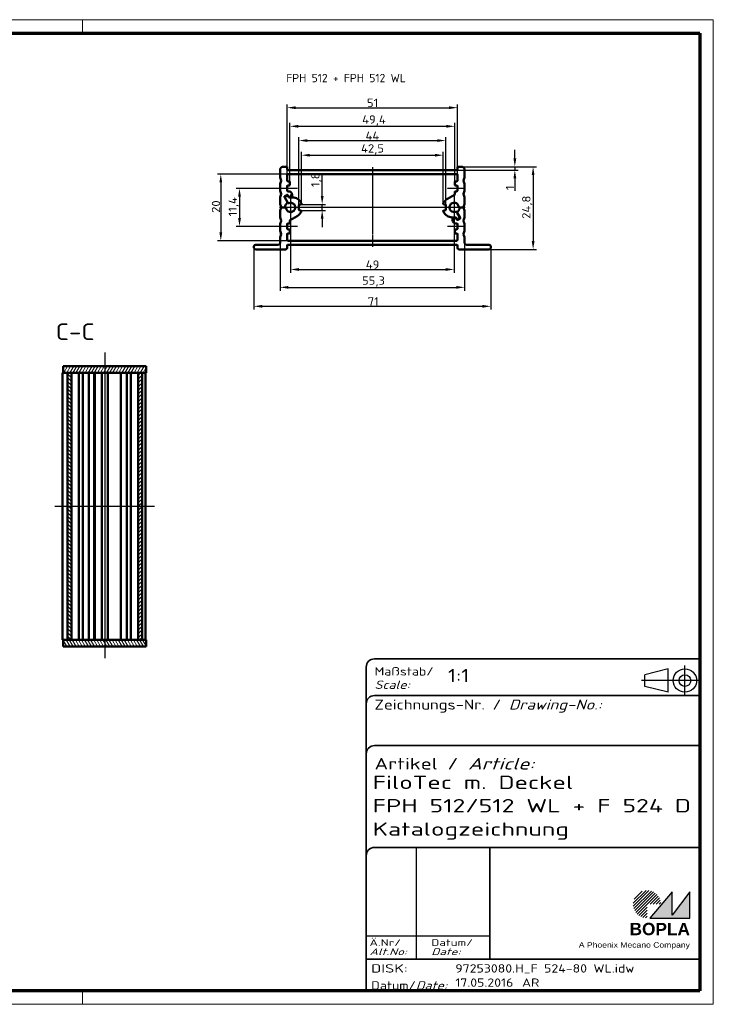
# Model space of a CAD drawing. Header units: millimetres. Extents: x 1 to 419, y 1 to 296.
# Tile 3 of 3: x 211 to 419, y 1 to 296. Entities that reach past the tile are written whole.
import ezdxf
from ezdxf.enums import TextEntityAlignment as Align

# ---------------------------------------------------------------- set-up
doc = ezdxf.new("R2010")
doc.units = ezdxf.units.MM
for name, pattern in [('ACAD_ISO04W100', [30, 24, -3, 0, -3]), ('CHAIN', [0.3543, 0.2362, -0.0295, 0.0591, -0.0295]), ('DASH_DOT', [0.37, 0.24, -0.06, 0.01, -0.06]), ('DASHED', [0.2067, 0.1654, -0.0413])]:
    doc.linetypes.add(name, pattern=pattern)
doc.layers.get('0').update_dxf_attribs({"lineweight": 25})
for name, color, linetype, lineweight in [('Bemaßung (ISO)', 1, 'Continuous', 25), ('Mittellinie (ISO)', 1, 'DASH_DOT', 25), ('Mittelpunktmarkierung (ISO)', 1, 'DASH_DOT', 25), ('Rahmen (ISO)', 7, 'Continuous', 70), ('Schraffur (ISO)', 1, 'Continuous', 18), ('Sichtbar (ISO)', 7, 'Continuous', 50), ('Sichtbar schmal (ISO)', 1, 'Continuous', 25), ('Symbol (ISO)', 1, 'Continuous', 25), ('Titel (ISO)', 5, 'Continuous', 50), ('Verdeckt (ISO)', 5, 'DASHED', 35)]:
    doc.layers.add(name, color=color, linetype=linetype, lineweight=lineweight)
doc.styles.add('2_5', font='isocpeur.ttf', dxfattribs={"width": 1.1})
doc.styles.add('5', font='isocpeur.ttf', dxfattribs={"width": 1.1})
doc.styles.add('Notiztext (DIN)', font='isocpeur.ttf', dxfattribs={"width": 1.1})
doc.styles.get("Standard").update_dxf_attribs({"font": 'isocpeur.ttf', "width": 1.1})
doc.styles.add('Textstil142', font='isocpeur.ttf', dxfattribs={"width": 1.4})
doc.styles.add('Textstil143', font='isocpeur.ttf', dxfattribs={"width": 1.4})
doc.styles.add('Textstil144', font='isocpeur.ttf', dxfattribs={"width": 1.4})
doc.styles.add('Textstil242', font='isocpeur.ttf', dxfattribs={"width": 1.2})
doc.styles.add('Textstil243', font='isocpeur.ttf', dxfattribs={"width": 1.4})
doc.styles.add('Textstil248', font='isocpeui.ttf', dxfattribs={"width": 1.2})
doc.styles.add('Textstil249', font='isocpeui.ttf', dxfattribs={"width": 1.4})
doc.styles.add('Textstil68', font='isocpeur.ttf', dxfattribs={"width": 1.2})
doc.dimstyles.new('Standard (DIN)', dxfattribs={"dimtxt": 2.5, "dimasz": 2.5, "dimexe": 1, "dimexo": 0, "dimgap": 0.2, "dimtad": 1, "dimdec": 6, "dimrnd": 1e-08, "dimtxsty": '2_5', "dimcen": 0.09, "dimdle": 7, "dimclrd": 256, "dimclre": 256, "dimclrt": 5, "dimadec": 6, "dimazin": 2, "dimtfac": 0.72, "dimtmove": 0, "dimatfit": 3, "dimfxl": 1, "dimtolj": 1, "dimlwd": -1, "dimlwe": -1, "dimarcsym": 0})

# ---------------------------------------------------------------- blocks, each defined once
blk = doc.blocks.new('Ränder Bopla-A3-Rahmen')
at = {"color": 1, "linetype": 'Continuous', "lineweight": 18}
for p, q in [((1, 296), (419, 296)), ((1, 1), (1, 296)), ((125, 296), (125, 292)), ((230, 296), (230, 292)), ((419, 296), (419, 1)), ((125, 5), (125, 1)), ((230, 5), (230, 1)), ((419, 1), (1, 1))]:
    blk.add_line(p, q, dxfattribs=at)
at = {"color": 3, "linetype": 'Continuous', "lineweight": 70}
for p, q in [((20, 292), (415, 292)), ((20, 5), (20, 292)), ((415, 292), (415, 5)), ((415, 5), (20, 5))]:
    blk.add_line(p, q, dxfattribs=at)
at = {"layer": 'Rahmen (ISO)', "color": 1, "insert": (19, 55), "char_height": 2.03, "width": 168.977, "attachment_point": 7, "rotation": 90, "style": 'Notiztext (DIN)'}
blk.add_mtext('\\fISOCPEUR|b0|i0;\\W1.20;\\H2.0300;"Schutzvermerk nach DIN ISO 16016 beachten" \\fISOCPEUR|b0|i1;\\W1.20;\\H2.0300;"Please pay attention to copyright note DIN ISO 16016"', dxfattribs=at)
blk = doc.blocks.new('*D12')
at = {"layer": 'Bemaßung (ISO)'}
for p, q in [((301.81, 243.16), (301.81, 249.77)), ((295.39, 240.66), (302.81, 240.66)), ((301.81, 238.86), (301.81, 240.66)), ((295.39, 238.86), (302.81, 238.86)), ((301.81, 236.36), (301.81, 233.86))]:
    blk.add_line(p, q, dxfattribs=at)
for points in [[(301.39, 243.16), (302.23, 243.16), (301.81, 240.66)], [(301.39, 236.36), (302.23, 236.36), (301.81, 238.86)]]:
    blk.add_solid(points, dxfattribs=at)
at = {"layer": 'Defpoints', "color": 0}
for p in [(295.39, 240.66), (295.39, 238.86), (301.81, 238.86)]:
    blk.add_point(p, dxfattribs=at)
at = {"layer": 'Bemaßung (ISO)', "color": 5, "insert": (301.61, 245.86), "char_height": 2.5, "attachment_point": 7, "rotation": 90, "style": '2_5'}
blk.add_mtext('\\A1;1,8', dxfattribs=at)
blk = doc.blocks.new('*D13')
at = {"layer": 'Bemaßung (ISO)'}
for p, q in [((289.04, 245.46), (276.04, 245.46)), ((277.04, 242.96), (277.04, 236.56)), ((289.04, 234.06), (276.04, 234.06))]:
    blk.add_line(p, q, dxfattribs=at)
for points in [[(276.62, 242.96), (277.46, 242.96), (277.04, 245.46)], [(276.62, 236.56), (277.46, 236.56), (277.04, 234.06)]]:
    blk.add_solid(points, dxfattribs=at)
at = {"layer": 'Defpoints', "color": 0}
for p in [(289.04, 245.46), (277.04, 234.06), (289.04, 234.06)]:
    blk.add_point(p, dxfattribs=at)
at = {"layer": 'Bemaßung (ISO)', "color": 5, "insert": (276.84, 237.08), "char_height": 2.5, "attachment_point": 7, "rotation": 90, "style": '2_5'}
blk.add_mtext('\\A1;11,4', dxfattribs=at)
blk = doc.blocks.new('*D14')
at = {"layer": 'Bemaßung (ISO)'}
for p, q in [((291.54, 249.76), (270.44, 249.76)), ((271.44, 247.26), (271.44, 232.26)), ((291.54, 229.76), (270.44, 229.76))]:
    blk.add_line(p, q, dxfattribs=at)
for points in [[(271.02, 247.26), (271.85, 247.26), (271.44, 249.76)], [(271.02, 232.26), (271.85, 232.26), (271.44, 229.76)]]:
    blk.add_solid(points, dxfattribs=at)
at = {"layer": 'Defpoints', "color": 0}
for p in [(291.54, 249.76), (271.44, 229.76), (291.54, 229.76)]:
    blk.add_point(p, dxfattribs=at)
at = {"layer": 'Bemaßung (ISO)', "color": 5, "insert": (271.24, 238.11), "char_height": 2.5, "attachment_point": 7, "rotation": 90, "style": '2_5'}
blk.add_mtext('\\A1;20', dxfattribs=at)
blk = doc.blocks.new('*D15')
at = {"layer": 'Bemaßung (ISO)'}
for p, q in [((359.54, 254.46), (359.54, 256.96)), ((342.14, 250.96), (360.54, 250.96)), ((343.49, 251.96), (360.54, 251.96)), ((359.54, 251.96), (359.54, 250.96)), ((359.54, 248.46), (359.54, 244.74))]:
    blk.add_line(p, q, dxfattribs=at)
for points in [[(359.12, 254.46), (359.96, 254.46), (359.54, 251.96)], [(359.12, 248.46), (359.96, 248.46), (359.54, 250.96)]]:
    blk.add_solid(points, dxfattribs=at)
at = {"layer": 'Defpoints', "color": 0}
for p in [(342.14, 250.96), (343.49, 251.96), (359.54, 250.96)]:
    blk.add_point(p, dxfattribs=at)
at = {"layer": 'Bemaßung (ISO)', "color": 5, "insert": (359.34, 244.94), "char_height": 2.5, "attachment_point": 7, "rotation": 90, "style": '2_5'}
blk.add_mtext('\\A1;1', dxfattribs=at)
blk = doc.blocks.new('*D16')
at = {"layer": 'Bemaßung (ISO)'}
for p, q in [((343.49, 251.96), (366.01, 251.96)), ((365.01, 249.46), (365.01, 229.66)), ((351.84, 227.16), (366.01, 227.16))]:
    blk.add_line(p, q, dxfattribs=at)
for points in [[(364.6, 249.46), (365.43, 249.46), (365.01, 251.96)], [(364.6, 229.66), (365.43, 229.66), (365.01, 227.16)]]:
    blk.add_solid(points, dxfattribs=at)
at = {"layer": 'Defpoints', "color": 0}
for p in [(343.49, 251.96), (351.84, 227.16), (365.01, 227.16)]:
    blk.add_point(p, dxfattribs=at)
at = {"layer": 'Bemaßung (ISO)', "color": 5, "insert": (364.81, 236.33), "char_height": 2.5, "attachment_point": 7, "rotation": 90, "style": '2_5'}
blk.add_mtext('\\A1;24,8', dxfattribs=at)
blk = doc.blocks.new('*D17')
at = {"layer": 'Bemaßung (ISO)'}
for p, q in [((292.34, 235.86), (292.34, 220.17)), ((341.34, 235.86), (341.34, 220.17)), ((294.84, 221.17), (338.84, 221.17))]:
    blk.add_line(p, q, dxfattribs=at)
for points in [[(294.84, 221.58), (294.84, 220.75), (292.34, 221.17)], [(338.84, 221.58), (338.84, 220.75), (341.34, 221.17)]]:
    blk.add_solid(points, dxfattribs=at)
at = {"layer": 'Defpoints', "color": 0}
for p in [(292.34, 235.86), (341.34, 235.86), (341.34, 221.17)]:
    blk.add_point(p, dxfattribs=at)
at = {"layer": 'Bemaßung (ISO)', "color": 5, "insert": (314.87, 221.37), "char_height": 2.5, "attachment_point": 7, "style": '2_5'}
blk.add_mtext('\\A1;49', dxfattribs=at)
blk = doc.blocks.new('*D18')
at = {"layer": 'Bemaßung (ISO)'}
for p, q in [((289.19, 233.89), (289.19, 214.81)), ((344.49, 229.06), (344.49, 214.81)), ((291.69, 215.81), (341.99, 215.81))]:
    blk.add_line(p, q, dxfattribs=at)
for points in [[(291.69, 216.23), (291.69, 215.4), (289.19, 215.81)], [(341.99, 216.23), (341.99, 215.4), (344.49, 215.81)]]:
    blk.add_solid(points, dxfattribs=at)
at = {"layer": 'Defpoints', "color": 0}
for p in [(289.19, 233.89), (344.49, 229.06), (344.49, 215.81)]:
    blk.add_point(p, dxfattribs=at)
at = {"layer": 'Bemaßung (ISO)', "color": 5, "insert": (313.74, 216.01), "char_height": 2.5, "attachment_point": 7, "style": '2_5'}
blk.add_mtext('\\A1;55,3', dxfattribs=at)
blk = doc.blocks.new('*D19')
at = {"layer": 'Bemaßung (ISO)'}
for p, q in [((294.84, 240.46), (294.84, 260.79)), ((297.34, 259.79), (336.34, 259.79)), ((338.84, 240.46), (338.84, 260.79))]:
    blk.add_line(p, q, dxfattribs=at)
for points in [[(297.34, 260.2), (297.34, 259.37), (294.84, 259.79)], [(336.34, 260.2), (336.34, 259.37), (338.84, 259.79)]]:
    blk.add_solid(points, dxfattribs=at)
at = {"layer": 'Defpoints', "color": 0}
for p in [(338.84, 259.79), (294.84, 240.46), (338.84, 240.46)]:
    blk.add_point(p, dxfattribs=at)
at = {"layer": 'Bemaßung (ISO)', "color": 5, "insert": (314.78, 259.99), "char_height": 2.5, "attachment_point": 7, "style": '2_5'}
blk.add_mtext('\\A1;44', dxfattribs=at)
blk = doc.blocks.new('*D20')
at = {"layer": 'Bemaßung (ISO)'}
for p, q in [((295.59, 240.92), (295.59, 256.4)), ((298.09, 255.4), (335.59, 255.4)), ((338.09, 240.92), (338.09, 256.4))]:
    blk.add_line(p, q, dxfattribs=at)
for points in [[(298.09, 255.81), (298.09, 254.98), (295.59, 255.4)], [(335.59, 255.81), (335.59, 254.98), (338.09, 255.4)]]:
    blk.add_solid(points, dxfattribs=at)
at = {"layer": 'Defpoints', "color": 0}
for p in [(338.09, 255.4), (295.59, 240.92), (338.09, 240.92)]:
    blk.add_point(p, dxfattribs=at)
at = {"layer": 'Bemaßung (ISO)', "color": 5, "insert": (313.45, 255.6), "char_height": 2.5, "attachment_point": 7, "style": '2_5'}
blk.add_mtext('\\A1;42,5', dxfattribs=at)
blk = doc.blocks.new('*D21')
at = {"layer": 'Bemaßung (ISO)'}
for p, q in [((292.14, 247.36), (292.14, 265.06)), ((294.64, 264.06), (339.04, 264.06)), ((341.54, 247.36), (341.54, 265.06))]:
    blk.add_line(p, q, dxfattribs=at)
for points in [[(294.64, 264.47), (294.64, 263.64), (292.14, 264.06)], [(339.04, 264.47), (339.04, 263.64), (341.54, 264.06)]]:
    blk.add_solid(points, dxfattribs=at)
at = {"layer": 'Defpoints', "color": 0}
for p in [(341.54, 264.06), (292.14, 247.36), (341.54, 247.36)]:
    blk.add_point(p, dxfattribs=at)
at = {"layer": 'Bemaßung (ISO)', "color": 5, "insert": (313.77, 264.26), "char_height": 2.5, "attachment_point": 7, "style": '2_5'}
blk.add_mtext('\\A1;49,4', dxfattribs=at)
blk = doc.blocks.new('*D22')
at = {"layer": 'Bemaßung (ISO)'}
for p, q in [((291.34, 249.56), (291.34, 270.63)), ((293.84, 269.63), (339.84, 269.63)), ((342.34, 249.56), (342.34, 270.63))]:
    blk.add_line(p, q, dxfattribs=at)
for points in [[(293.84, 270.05), (293.84, 269.22), (291.34, 269.63)], [(339.84, 270.05), (339.84, 269.22), (342.34, 269.63)]]:
    blk.add_solid(points, dxfattribs=at)
at = {"layer": 'Defpoints', "color": 0}
for p in [(342.34, 269.63), (291.34, 249.56), (342.34, 249.56)]:
    blk.add_point(p, dxfattribs=at)
at = {"layer": 'Bemaßung (ISO)', "color": 5, "insert": (315.23, 269.83), "char_height": 2.5, "attachment_point": 7, "style": '2_5'}
blk.add_mtext('\\A1;51', dxfattribs=at)
blk = doc.blocks.new('Schriftfelder Katalogzeichnung')
at = {"layer": 'Schraffur (ISO)'}
h = blk.add_hatch(dxfattribs=at)
h.set_pattern_fill('ANSI31', color=1, scale=5.08, style=0)
h.set_pattern_definition([(45, (0, 0), (-0.4490128, 0.4490128), [])])
edge = h.paths.add_edge_path()
edge.add_line((395.78, 37.31), (391.63, 37.31))
edge.add_line((391.63, 37.31), (391.63, 33.16))
edge.add_arc((391.63, 37.31), 4.15, 0, 270, ccw=False)
blk.add_hatch(color=7, dxfattribs=at).paths.add_polyline_path([(392.48, 33.16), (404.48, 33.16), (404.48, 40.96), (399.18, 34.06), (399.18, 40.96)])
at = {"color": 5, "linetype": 'Continuous'}
for p, q in [((397.98, 107.81), (390.98, 106.06)), ((397.98, 100.81), (397.98, 107.81)), ((390.98, 102.56), (390.98, 106.06)), ((397.98, 100.81), (390.98, 102.56))]:
    blk.add_line(p, q, dxfattribs=at)
at = {"color": 1, "linetype": 'ACAD_ISO04W100'}
for p, q in [((402.98, 99.81), (402.98, 108.81)), ((407.48, 104.31), (389.98, 104.31))]:
    blk.add_line(p, q, dxfattribs=at)
at = {"color": 1, "linetype": 'Continuous', "lineweight": 25}
for p, q in [((322.48, 54.31), (322.48, 20.81)), ((307.48, 27.81), (344.48, 27.81))]:
    blk.add_line(p, q, dxfattribs=at)
at = {"color": 7, "linetype": 'Continuous'}
for p, q in [((399.18, 40.96), (392.48, 33.16)), ((404.48, 40.96), (399.18, 34.06)), ((399.18, 34.06), (399.18, 40.96)), ((404.48, 33.16), (404.48, 40.96)), ((392.48, 33.16), (404.48, 33.16))]:
    blk.add_line(p, q, dxfattribs=at)
at = {"color": 5, "linetype": 'Continuous'}
for radius in [3.5, 1.75]:
    blk.add_circle((402.98, 104.31), radius, dxfattribs=at)
at = {"layer": 'Titel (ISO)', "lineweight": 18}
for p, q in [((410.48, 7.31), (411.48, 7.31)), ((411.48, 7.31), (411.48, 8.31))]:
    blk.add_line(p, q, dxfattribs=at)
at = {"layer": 'Verdeckt (ISO)', "color": 5, "linetype": 'Continuous', "lineweight": 35}
for p, q in [((407.48, 110.81), (309.98, 110.81)), ((307.48, 108.31), (307.48, 11.31)), ((407.48, 99.81), (309.98, 99.81)), ((407.48, 84.81), (309.98, 84.81)), ((407.48, 54.31), (309.98, 54.31)), ((407.48, 20.81), (307.48, 20.81))]:
    blk.add_line(p, q, dxfattribs=at)
at = {"layer": 'Verdeckt (ISO)', "color": 5, "linetype": 'Continuous'}
blk.add_line((344.48, 54.31), (344.48, 20.81), dxfattribs=at)
at = {"layer": 'Verdeckt (ISO)', "color": 5, "linetype": 'Continuous', "lineweight": 35}
for centre in [(309.98, 108.31), (309.98, 97.31), (309.98, 82.31), (309.98, 51.81)]:
    blk.add_arc(centre, 2.5, 90, 180, dxfattribs=at)
at = {"color": 5, "style": 'Textstil142', "width": 1.4}
blk.add_text('DISK:', height=2.5, dxfattribs=at).set_placement((308.98, 16.81))
at = {"color": 7, "insert": (309.98, 77.64), "char_height": 3.5, "attachment_point": 7}
blk.add_mtext('\\fISOCPEUR|b0|i0;\\W1.30;\\H3.5000;Artikel / \\fISOCPEUR|b0|i1;\\W1.30;\\H3.5000;Article:', dxfattribs=at)
at = {"color": 5, "insert": (308.98, 11.72), "char_height": 2.5, "attachment_point": 7}
blk.add_mtext('\\fISOCPEUR|b0|i0;\\W1.20;\\H2.5000;Datum/\\fISOCPEUR|b0|i1;\\W1.20;\\H2.5000;Date:', dxfattribs=at)
at = {"color": 5, "style": 'Textstil68', "width": 1.2}
for tag, p in [('DATEINAME_001', (334.18, 16.81)), ('ERSTELLUNGSDATUM_001', (334.18, 12.56)), ('50-Namenskürzel_001', (354.18, 12.56))]:
    blk.add_attdef(tag, p, '', height=2.5, dxfattribs=at)
at = {"layer": 'Sichtbar schmal (ISO)', "color": 1}
for s, height, style, width, p in [('Maßstab/', 2.5, 'Textstil68', 1.2, (309.98, 105.81)), ('Scale:', 2.5, 'Textstil248', 1.2, (309.98, 101.81)), ('Ä.Nr/', 2, 'Textstil144', 1.4, (308.48, 24.81)), ('Datum/', 2, 'Textstil144', 1.4, (326.98, 24.81)), ('Alt.No:', 2, 'Textstil249', 1.4, (308.48, 22.06)), ('Date:', 2, 'Textstil249', 1.4, (326.98, 22.06))]:
    blk.add_text(s, height=height, dxfattribs=dict(at, style=style, width=width)).set_placement(p)
at = {"layer": 'Sichtbar schmal (ISO)', "color": 1, "insert": (309.98, 94.71), "char_height": 3, "attachment_point": 7}
blk.add_mtext('\\fISOCPEUR|b0|i0;\\W1.20;\\H3.0000;Zeichnungs-Nr. / \\fISOCPEUR|b0|i1;\\W1.20;\\H3.0000;Drawing-No.:', dxfattribs=at)
at = {"layer": 'Sichtbar schmal (ISO)', "color": 1, "style": 'Textstil144', "width": 1.4}
for tag, p in [('19-Ä-Nr._-10-', (309.48, 53.56)), ('19-Datum_-10-', (324.48, 53.56)), ('18-Ä-Nr._-9-', (309.48, 51.06)), ('18-Datum_-9-', (324.48, 51.06)), ('17-Ä-Nr._-8-', (309.48, 48.56)), ('17-Datum_-8-', (324.48, 48.56)), ('16-Ä-Nr._-7-', (309.48, 46.06)), ('16-Datum_-7-', (324.48, 46.06)), ('15-Ä-Nr._-6-', (309.48, 43.56)), ('14-Ä-Nr._-5-', (309.48, 41.06)), ('15-Datum_-6-', (324.48, 43.56)), ('13-Ä-Nr._-4-', (309.48, 38.56)), ('14-Datum_-5-', (324.48, 41.06)), ('13-Datum_-4-', (324.48, 38.56)), ('12-Ä-Nr._-3-', (309.48, 36.06)), ('12-Datum_-3-', (324.48, 36.06)), ('11-Ä-Nr._-2-', (309.48, 33.56)), ('11-Datum_-2-', (324.48, 33.56)), ('10-Ä-Nr._-1-', (309.48, 31.06)), ('10-Datum_-1-', (324.48, 31.06))]:
    blk.add_attdef(tag, text='', height=2, dxfattribs=at).set_placement(p, align=Align.TOP_LEFT)
at = {"layer": 'Titel (ISO)', "color": 7, "insert": (404.48, 27.96), "char_height": 3.7, "width": 19.8847, "attachment_point": 9, "style": 'Notiztext (DIN)'}
blk.add_mtext('\\fArial|b1|i0;\\H3.7000;BOPLA', dxfattribs=at)
at = {"layer": 'Titel (ISO)', "color": 5, "insert": (404.48, 23.81), "char_height": 1.6, "width": 34.8824, "attachment_point": 9, "style": 'Notiztext (DIN)'}
blk.add_mtext('\\fArial|b0|i0;\\W1.15;\\H1.6000;A Phoenix Mecano Company', dxfattribs=at)
at = {"layer": 'Titel (ISO)', "color": 7}
for tag, p, height, style, width in [('02-Maßstab_001', (332, 103.81), 4, 'Textstil242', 1.2), ('07-Artikel-Modell_001', (309.43, 71.81), 3.98, 'Textstil243', 1.4), ('08-Artikel-Benennung_001', (309.42, 64.81), 4, 'Textstil143', 1.4), ('09-Artikel-Benennung_(2.Zeile)_001', (309.43, 57.81), 3.98, 'Textstil243', 1.4)]:
    blk.add_attdef(tag, p, '', height=height, dxfattribs=dict(at, style=style, width=width))
at = {"layer": 'Titel (ISO)', "color": 7, "style": 'Textstil143', "width": 1.4}
blk.add_attdef('03-Zchn.Nr.', text='', height=4, dxfattribs=at).set_placement((332.48, 92.31), align=Align.TOP_LEFT)
blk = doc.blocks.new('*D24')
at = {"layer": 'Bemaßung (ISO)'}
for p, q in [((281.34, 227.66), (281.34, 209.13)), ((352.34, 227.66), (352.34, 209.13)), ((283.84, 210.13), (349.84, 210.13))]:
    blk.add_line(p, q, dxfattribs=at)
for points in [[(283.84, 210.54), (283.84, 209.71), (281.34, 210.13)], [(349.84, 210.54), (349.84, 209.71), (352.34, 210.13)]]:
    blk.add_solid(points, dxfattribs=at)
at = {"layer": 'Defpoints', "color": 0}
for p in [(281.34, 227.66), (352.34, 227.66), (352.34, 210.13)]:
    blk.add_point(p, dxfattribs=at)
at = {"layer": 'Bemaßung (ISO)', "color": 5, "insert": (315.46, 210.33), "char_height": 2.5, "attachment_point": 7, "style": '2_5'}
blk.add_mtext('\\A1;71', dxfattribs=at)

msp = doc.modelspace()

# ---------------------------------------------------------------- hatches: boundary and pattern name
at = {"layer": 'Schraffur (ISO)'}
h = msp.add_hatch(dxfattribs=at)
h.set_pattern_fill('ANSI31', color=256, scale=6.35, angle=14.999977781, style=0)
h.set_pattern_definition([(59.99998, (0, 0), (-0.6874075, 0.3968753), [])])
h.paths.add_polyline_path([(224.2056277, 190.1747177), (225.4556277, 190.1747177), (226.6556277, 190.1747177), (246.6556277, 190.1747177), (247.8556277, 190.1747177), (249.1056277, 190.1747177), (249.1056277, 192.1747177), (224.2056277, 192.1747177)])
h = msp.add_hatch(dxfattribs=at)
h.set_pattern_fill('ANSI31', color=256, scale=6.35, angle=90.000210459, style=0)
h.set_pattern_definition([(135.0002, (0, 0), (-0.561264, -0.561268), [])])
h.paths.add_polyline_path([(226.6556277, 190.1747177), (225.4556277, 190.1747177), (225.4556277, 110.1747177), (226.6556277, 110.1747177)])
h = msp.add_hatch(dxfattribs=at)
h.set_pattern_fill('ANSI31', color=256, scale=6.35, style=0)
h.set_pattern_definition([(45, (0, 0), (-0.561266, 0.561266), [])])
h.paths.add_polyline_path([(247.8556277, 190.1747177), (246.6556277, 190.1747177), (246.6556277, 110.1747177), (247.8556277, 110.1747177)])
h = msp.add_hatch(dxfattribs=at)
h.set_pattern_fill('ANSI31', color=256, scale=6.35, angle=75.000175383, style=0)
h.set_pattern_definition([(120.00018, (0, 0), (-0.6874064, -0.396877), [])])
h.paths.add_polyline_path([(249.1056277, 110.1747177), (247.8556277, 110.1747177), (246.6556277, 110.1747177), (226.6556277, 110.1747177), (225.4556277, 110.1747177), (224.2056277, 110.1747177), (224.2056277, 108.1747177), (249.1056277, 108.1747177)])

# ---------------------------------------------------------------- linework, layer by layer
at = {"layer": 'Mittellinie (ISO)', "linetype": 'CHAIN'}
for p, q in [((316.8384529, 251.7672089), (316.8384529, 227.9121254)), ((294.3884529, 245.4608265), (289.0384529, 245.4608265)), ((344.6384529, 245.4608265), (339.2384529, 245.4608265)), ((344.6384529, 239.7608265), (289.0384529, 239.7608265)), ((294.4384529, 234.0608265), (289.0384529, 234.0608265)), ((344.6384529, 234.0608265), (339.2884529, 234.0608265)), ((236.6556277, 196.2539085), (236.6556277, 104.6628745)), ((251.6056277, 150.1747177), (221.7056277, 150.1747177))]:
    msp.add_line(p, q, dxfattribs=at)
at = {"layer": 'Mittelpunktmarkierung (ISO)', "linetype": 'CHAIN'}
for p, q in [((292.3384529, 243.6608265), (292.3384529, 235.8608265)), ((341.3384529, 243.6608265), (341.3384529, 235.8608265)), ((296.2384529, 239.7608265), (289.8384529, 239.7608265)), ((343.8384529, 239.7608265), (337.4384529, 239.7608265))]:
    msp.add_line(p, q, dxfattribs=at)
at = {"layer": 'Sichtbar (ISO)'}
for p, q in [((289.1884529, 250.9608265), (289.1884529, 248.7997025)), ((291.1384529, 251.9608265), (290.1884529, 251.9608265)), ((291.3384529, 251.1608265), (291.3384529, 251.7608265)), ((291.5384529, 250.9608265), (342.1384529, 250.9608265)), ((342.3384529, 251.7608265), (342.3384529, 251.1608265)), ((343.4884529, 251.9608265), (342.5384529, 251.9608265)), ((344.4884529, 250.9608265), (344.4884529, 248.7997025)), ((289.2030162, 248.7247812), (289.562209, 247.8357478)), ((291.3384529, 249.5608265), (291.3384529, 247.7608265)), ((342.1384529, 249.7608265), (291.5384529, 249.7608265)), ((342.3384529, 247.7608265), (342.3384529, 249.5608265)), ((344.1146969, 247.8357478), (344.4738897, 248.7247812)), ((289.1884529, 246.7219504), (289.1884529, 244.7997025)), ((289.562209, 247.6859052), (289.2030162, 246.7968717)), ((291.3384529, 246.1608265), (291.3384529, 244.7608265)), ((291.5384529, 247.5608265), (291.9384529, 247.5608265)), ((291.9384529, 246.3608265), (291.5384529, 246.3608265)), ((292.1384529, 247.3608265), (292.1384529, 246.5608265)), ((341.5384529, 246.5608265), (341.5384529, 247.3608265)), ((341.7384529, 247.5608265), (342.1384529, 247.5608265)), ((342.1384529, 246.3608265), (341.7384529, 246.3608265)), ((342.3384529, 244.7608265), (342.3384529, 246.1608265)), ((344.4738897, 246.7968717), (344.1146969, 247.6859052)), ((344.4884529, 246.7219504), (344.4884529, 244.7997025)), ((289.1884529, 242.7219504), (289.1884529, 240.7997025)), ((289.2030162, 244.7247812), (289.562209, 243.8357478)), ((289.562209, 243.6859052), (289.2030162, 242.7968717)), ((290.5384529, 242.8785179), (291.4188742, 241.3535835)), ((291.2178758, 243.501723), (290.611658, 243.151723)), ((291.5447275, 241.1355992), (290.6384529, 242.7053128)), ((290.711658, 242.9785179), (291.2312732, 243.2785179)), ((291.7033676, 243.0608265), (291.4910809, 243.4285179)), ((291.5044783, 243.2053128), (291.7033676, 242.8608265)), ((291.5384529, 244.5608265), (291.8384529, 244.5608265)), ((292.6384529, 242.9608265), (291.8765727, 242.9608265)), ((291.8765727, 242.7608265), (292.8384529, 242.7608265)), ((292.8384529, 243.5608265), (292.8384529, 243.1608265)), ((339.3384529, 242.3589027), (341.4384529, 243.5713383)), ((341.5384529, 243.7445433), (341.5384529, 244.3608265)), ((341.7384529, 244.5608265), (342.1384529, 244.5608265)), ((344.1146969, 243.8357478), (344.4738897, 244.7247812)), ((344.4738897, 242.7968717), (344.1146969, 243.6859052)), ((344.4884529, 242.7219504), (344.4884529, 240.7997025)), ((289.2030162, 240.7247812), (289.5419441, 239.8859052)), ((289.5419441, 239.6357478), (289.2030162, 238.7968717)), ((290.4992955, 239.7608265), (289.7273809, 239.7608265)), ((289.7273809, 239.7608265), (290.7510021, 239.7608265)), ((294.8384529, 240.4608265), (294.8384529, 239.0608265)), ((295.3884529, 240.6608265), (295.0384529, 240.6608265)), ((295.5884529, 240.9173298), (295.5884529, 240.8608265)), ((338.0884529, 240.8608265), (338.0884529, 240.9173298)), ((338.6384529, 240.6608265), (338.2884529, 240.6608265)), ((338.8384529, 239.0608265), (338.8384529, 240.4608265)), ((343.949525, 239.7608265), (342.9259037, 239.7608265)), ((343.1776103, 239.7608265), (343.949525, 239.7608265)), ((344.1349618, 239.8859052), (344.4738897, 240.7247812)), ((344.4738897, 238.7968717), (344.1349618, 239.6357478)), ((289.1884529, 236.7997025), (289.1884529, 238.7219504)), ((289.2030162, 236.7247812), (289.562209, 235.8357478)), ((294.3384529, 237.1627503), (292.2384529, 235.9503147)), ((295.0384529, 238.8608265), (295.3884529, 238.8608265)), ((295.5884529, 238.6608265), (295.5884529, 238.6043231)), ((338.0884529, 238.6043231), (338.0884529, 238.6608265)), ((338.2884529, 238.8608265), (338.6384529, 238.8608265)), ((341.8003331, 236.7608265), (340.8384529, 236.7608265)), ((340.8384529, 235.9608265), (340.8384529, 236.3608265)), ((341.0384529, 236.5608265), (341.8003331, 236.5608265)), ((342.1724275, 236.3163401), (341.9735382, 236.6608265)), ((341.9735382, 236.4608265), (342.185825, 236.093135)), ((342.1321783, 238.3860538), (343.0384529, 236.8163401)), ((343.1384529, 236.643135), (342.2580316, 238.1680694)), ((342.9652478, 236.543135), (342.4456326, 236.243135)), ((342.4590301, 236.0199299), (343.0652478, 236.3699299)), ((344.1146969, 235.8357478), (344.4738897, 236.7247812)), ((344.4884529, 236.7997025), (344.4884529, 238.7219504)), ((289.1884529, 232.7997025), (289.1884529, 234.7219504)), ((289.562209, 235.6859052), (289.2030162, 234.7968717)), ((291.3384529, 234.7608265), (291.3384529, 233.3608265)), ((291.9384529, 234.9608265), (291.5384529, 234.9608265)), ((291.5384529, 233.1608265), (291.9384529, 233.1608265)), ((292.1384529, 235.7771096), (292.1384529, 235.1608265)), ((341.7384529, 233.1608265), (342.1384529, 233.1608265)), ((342.1384529, 234.9608265), (341.8384529, 234.9608265)), ((342.3384529, 233.3608265), (342.3384529, 234.7608265)), ((344.4738897, 234.7968717), (344.1146969, 235.6859052)), ((344.4884529, 232.7997025), (344.4884529, 234.7219504)), ((289.1884529, 229.0608265), (289.1884529, 230.7219504)), ((289.2030162, 232.7247812), (289.562209, 231.8357478)), ((289.562209, 231.6859052), (289.2030162, 230.7968717)), ((291.3384529, 231.7608265), (291.3384529, 229.9608265)), ((291.9384529, 231.9608265), (291.5384529, 231.9608265)), ((292.1384529, 232.9608265), (292.1384529, 232.1608265)), ((341.5384529, 232.1608265), (341.5384529, 232.9608265)), ((342.1384529, 231.9608265), (341.7384529, 231.9608265)), ((342.3384529, 229.9608265), (342.3384529, 231.7608265)), ((344.1146969, 231.8357478), (344.4738897, 232.7247812)), ((344.4738897, 230.7968717), (344.1146969, 231.6859052)), ((344.4884529, 229.0608265), (344.4884529, 230.7219504)), ((281.3384529, 227.6608265), (281.3384529, 228.0608265)), ((281.8384529, 228.5608265), (288.6884529, 228.5608265)), ((290.8384529, 227.1608265), (281.8384529, 227.1608265)), ((291.3384529, 227.6608265), (291.3384529, 228.3608265)), ((291.5384529, 229.7608265), (342.1384529, 229.7608265)), ((342.1384529, 228.5608265), (291.5384529, 228.5608265)), ((342.3384529, 228.3608265), (342.3384529, 227.6608265)), ((342.8384529, 227.1608265), (351.8384529, 227.1608265)), ((351.8384529, 228.5608265), (344.9884529, 228.5608265)), ((352.3384529, 227.6608265), (352.3384529, 228.0608265)), ((249.1056277, 192.1747177), (224.2056277, 192.1747177)), ((224.2056277, 192.1747177), (224.2056277, 190.1747177)), ((249.1056277, 190.1747177), (249.1056277, 192.1747177)), ((224.0556277, 190.1747177), (224.2056277, 190.1747177)), ((224.0556277, 190.1747177), (224.0556277, 110.1747177)), ((224.2056277, 190.1747177), (249.1056277, 190.1747177)), ((226.6556277, 190.1747177), (225.4556277, 190.1747177)), ((225.4556277, 190.1747177), (225.4556277, 110.1747177)), ((226.6556277, 110.1747177), (226.6556277, 190.1747177)), ((228.8556277, 190.1747177), (228.8556277, 110.1747177)), ((230.0556277, 110.1747177), (230.0556277, 190.1747177)), ((231.8556277, 110.1747177), (231.8556277, 190.1747177)), ((233.4556277, 110.1747177), (233.4556277, 190.1747177)), ((233.6556277, 110.1747177), (233.6556277, 190.1747177)), ((235.7556277, 110.1747177), (235.7556277, 190.1747177)), ((237.5556277, 190.1747177), (237.5556277, 110.1747177)), ((241.4556277, 110.1747177), (241.4556277, 190.1747177)), ((243.2556277, 190.1747177), (243.2556277, 110.1747177)), ((244.4556277, 110.1747177), (244.4556277, 190.1747177)), ((247.8556277, 190.1747177), (246.6556277, 190.1747177)), ((246.6556277, 190.1747177), (246.6556277, 110.1747177)), ((247.8556277, 110.1747177), (247.8556277, 190.1747177)), ((248.8556277, 110.1747177), (248.8556277, 190.1747177)), ((224.2056277, 110.1747177), (224.0556277, 110.1747177)), ((249.1056277, 110.1747177), (224.2056277, 110.1747177)), ((224.2056277, 110.1747177), (224.2056277, 108.1747177)), ((225.4556277, 110.1747177), (226.6556277, 110.1747177)), ((246.6556277, 110.1747177), (247.8556277, 110.1747177)), ((249.1056277, 108.1747177), (249.1056277, 110.1747177)), ((224.2056277, 108.1747177), (249.1056277, 108.1747177))]:
    msp.add_line(p, q, dxfattribs=at)
for centre, radius, start, end in [((290.1884529, 250.9608265), 1, 90, 180), ((291.1384529, 251.7608265), 0.2, 0, 90), ((291.5384529, 251.1608265), 0.2, 180, 270), ((342.1384529, 251.1608265), 0.2, 270, 0), ((342.5384529, 251.7608265), 0.2, 90, 180), ((343.4884529, 250.9608265), 1, 0, 90), ((289.3884529, 248.7997025), 0.2, 180, 202), ((289.3767722, 247.7608265), 0.2, 338, 22), ((291.5384529, 249.5608265), 0.2, 90, 180), ((342.1384529, 249.5608265), 0.2, 0, 90), ((344.3001336, 247.7608265), 0.2, 158, 202), ((344.2884529, 248.7997025), 0.2, 338, 0), ((289.3884529, 246.7219504), 0.2, 158, 180), ((291.5384529, 247.7608265), 0.2, 180, 270), ((291.5384529, 246.1608265), 0.2, 90, 180), ((291.9384529, 247.3608265), 0.2, 0, 90), ((291.9384529, 246.5608265), 0.2, 270, 0), ((341.7384529, 247.3608265), 0.2, 90, 180), ((341.7384529, 246.5608265), 0.2, 180, 270), ((342.1384529, 247.7608265), 0.2, 270, 0), ((342.1384529, 246.1608265), 0.2, 0, 90), ((344.2884529, 246.7219504), 0.2, 0, 22), ((289.3884529, 244.7997025), 0.2, 180, 202), ((289.3884529, 242.7219504), 0.2, 158, 180), ((289.3767722, 243.7608265), 0.2, 338, 22), ((290.711658, 242.9785179), 0.2, 120, 210), ((290.811658, 242.8053128), 0.2, 120, 210), ((291.3178758, 243.3285179), 0.2, 30, 120), ((291.3312732, 243.1053128), 0.2, 30, 120), ((291.5384529, 244.7608265), 0.2, 180, 270), ((291.8765727, 243.1608265), 0.2, 210, 270), ((291.8765727, 242.9608265), 0.2, 210, 270), ((291.8384529, 243.5608265), 1, 0, 90), ((292.6384529, 243.1608265), 0.2, 270, 0), ((292.8384529, 239.7608265), 3, 24.395752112, 90), ((340.8384529, 239.7608265), 3, 120, 155.604247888), ((341.3384529, 243.7445433), 0.2, 300, 0), ((341.7384529, 244.3608265), 0.2, 90, 180), ((342.1384529, 244.7608265), 0.2, 270, 0), ((344.3001336, 243.7608265), 0.2, 158, 202), ((344.2884529, 244.7997025), 0.2, 338, 0), ((344.2884529, 242.7219504), 0.2, 0, 22), ((289.3884529, 240.7997025), 0.2, 180, 202), ((289.7273809, 239.9608265), 0.2, 202, 270), ((289.7273809, 239.5608265), 0.2, 90, 158), ((290.4992955, 239.9608265), 0.2, 270, 353.793732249), ((292.3384529, 239.7608265), 1.65, 126.206267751, 173.793732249), ((290.7510021, 239.5608265), 0.2, 7.180755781, 90), ((292.3384529, 239.7608265), 1.4, 187.180755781, 112.819244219), ((291.2456691, 241.2535835), 0.2, 306.206267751, 30), ((291.7179326, 241.2355992), 0.2, 210, 292.819244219), ((295.0384529, 240.4608265), 0.2, 90, 180), ((295.0384529, 239.0608265), 0.2, 180, 270), ((295.3884529, 240.8608265), 0.2, 270, 0), ((295.3884529, 240.9173298), 0.2, 0, 24.395752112), ((338.2884529, 240.9173298), 0.2, 155.604247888, 180), ((338.2884529, 240.8608265), 0.2, 180, 270), ((338.6384529, 240.4608265), 0.2, 0, 90), ((338.6384529, 239.0608265), 0.2, 270, 0), ((341.3384529, 239.7608265), 1.4, 7.180755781, 292.819244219), ((341.3384529, 239.7608265), 1.65, 306.206267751, 353.793732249), ((342.9259037, 239.9608265), 0.2, 187.180755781, 270), ((343.1776103, 239.5608265), 0.2, 90, 173.793732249), ((343.949525, 239.9608265), 0.2, 270, 338), ((343.949525, 239.5608265), 0.2, 22, 90), ((344.2884529, 240.7997025), 0.2, 338, 0), ((289.3884529, 238.7219504), 0.2, 158, 180), ((289.3884529, 236.7997025), 0.2, 180, 202), ((292.8384529, 239.7608265), 3, 300, 335.604247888), ((295.3884529, 238.6608265), 0.2, 0, 90), ((295.3884529, 238.6043231), 0.2, 335.604247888, 0), ((338.2884529, 238.6608265), 0.2, 90, 180), ((338.2884529, 238.6043231), 0.2, 180, 204.395752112), ((340.8384529, 239.7608265), 3, 204.395752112, 270), ((341.0384529, 236.3608265), 0.2, 90, 180), ((341.8003331, 236.5608265), 0.2, 30, 90), ((341.8003331, 236.3608265), 0.2, 30, 90), ((341.9589732, 238.2860538), 0.2, 30, 112.819244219), ((342.3456326, 236.4163401), 0.2, 210, 300), ((342.3590301, 236.193135), 0.2, 210, 300), ((342.4312367, 238.2680694), 0.2, 126.206267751, 210), ((342.8652478, 236.7163401), 0.2, 300, 30), ((342.9652478, 236.543135), 0.2, 300, 30), ((344.2884529, 238.7219504), 0.2, 0, 22), ((344.2884529, 236.7997025), 0.2, 338, 0), ((289.3884529, 234.7219504), 0.2, 158, 180), ((289.3767722, 235.7608265), 0.2, 338, 22), ((291.5384529, 234.7608265), 0.2, 90, 180), ((291.5384529, 233.3608265), 0.2, 180, 270), ((291.9384529, 235.1608265), 0.2, 270, 0), ((291.9384529, 232.9608265), 0.2, 0, 90), ((292.3384529, 235.7771096), 0.2, 120, 180), ((341.8384529, 235.9608265), 1, 180, 270), ((341.7384529, 232.9608265), 0.2, 90, 180), ((342.1384529, 234.7608265), 0.2, 0, 90), ((342.1384529, 233.3608265), 0.2, 270, 0), ((344.3001336, 235.7608265), 0.2, 158, 202), ((344.2884529, 234.7219504), 0.2, 0, 22), ((289.3884529, 232.7997025), 0.2, 180, 202), ((289.3884529, 230.7219504), 0.2, 158, 180), ((289.3767722, 231.7608265), 0.2, 338, 22), ((291.5384529, 231.7608265), 0.2, 90, 180), ((291.9384529, 232.1608265), 0.2, 270, 0), ((341.7384529, 232.1608265), 0.2, 180, 270), ((342.1384529, 231.7608265), 0.2, 0, 90), ((344.3001336, 231.7608265), 0.2, 158, 202), ((344.2884529, 232.7997025), 0.2, 338, 0), ((344.2884529, 230.7219504), 0.2, 0, 22), ((281.8384529, 228.0608265), 0.5, 90, 180), ((281.8384529, 227.6608265), 0.5, 180, 270), ((288.6884529, 229.0608265), 0.5, 270, 0), ((290.8384529, 227.6608265), 0.5, 270, 0), ((291.5384529, 229.9608265), 0.2, 180, 270), ((291.5384529, 228.3608265), 0.2, 90, 180), ((342.1384529, 229.9608265), 0.2, 270, 0), ((342.1384529, 228.3608265), 0.2, 0, 90), ((342.8384529, 227.6608265), 0.5, 180, 270), ((344.9884529, 229.0608265), 0.5, 180, 270), ((351.8384529, 228.0608265), 0.5, 0, 90), ((351.8384529, 227.6608265), 0.5, 270, 0)]:
    msp.add_arc(centre, radius, start, end, dxfattribs=at)

# ---------------------------------------------------------------- block references
msp.add_blockref('Ränder Bopla-A3-Rahmen', (0, 0))
msp.add_blockref('Schriftfelder Katalogzeichnung', (7.5158395, -6.3067288)).add_auto_attribs({'DATEINAME_001': '97253080.H_F 524-80 WL.idw', 'ERSTELLUNGSDATUM_001': '17.05.2016', '07-Artikel-Modell_001': 'FiloTec m. Deckel', '50-Namenskürzel_001': 'AR', '02-Maßstab_001': '1:1', '08-Artikel-Benennung_001': 'FPH 512/512 WL + F 524 D', '09-Artikel-Benennung_(2.Zeile)_001': 'Katalogzeichnung'})

# ---------------------------------------------------------------- texts
at = {"layer": 'Symbol (ISO)', "color": 5, "insert": (291.0532605, 279.7569464), "char_height": 2.5, "width": 38.163266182, "attachment_point": 1, "style": 'Notiztext (DIN)'}
msp.add_mtext('{\\fISOCPEUR|b0|i0;FPH 512 + FPH 512 WL}', dxfattribs=at)
at = {"layer": 'Symbol (ISO)', "color": 3, "insert": (221.9752953, 200.0089109), "char_height": 5, "attachment_point": 7, "style": '5'}
msp.add_mtext('C-C ', dxfattribs=at)

# ---------------------------------------------------------------- dimensions: what is measured, and where the dimension line sits
at = {"layer": 'Bemaßung (ISO)'}
for base, p1, p2, angle, override, picture, middle in [((342.3384529, 269.6342831), (291.3384529, 249.5608265), (342.3384529, 249.5608265), 180, {"dimgap": 0.2, "dimdec": 6, "dimtol": 0, "dimlim": 0, "dimtp": 0, "dimtm": 0, "dimtdec": 2, "dimtofl": 0, "dimatfit": 1}, '*D22', (316.6043278, 269.6342831)), ((341.5384529, 264.0555018), (292.1384529, 247.3608265), (341.5384529, 247.3608265), 180, {"dimgap": 0.2, "dimdec": 6, "dimtol": 0, "dimlim": 0, "dimtp": 0, "dimtm": 0, "dimtdec": 2, "dimtofl": 0, "dimatfit": 1}, '*D21', (317.1344433, 264.0555018)), ((338.8384529, 259.7873918), (294.8384529, 240.4608265), (338.8384529, 240.4608265), 180, {"dimgap": 0.2, "dimdec": 6, "dimtol": 0, "dimlim": 0, "dimtp": 0, "dimtm": 0, "dimtdec": 2, "dimtofl": 0, "dimatfit": 1}, '*D19', (316.7082306, 259.7873918)), ((338.0884529, 255.3961666), (295.5884529, 240.9173298), (338.0884529, 240.9173298), 180, {"dimgap": 0.2, "dimdec": 6, "dimtol": 0, "dimlim": 0, "dimtp": 0, "dimtm": 0, "dimtdec": 2, "dimtofl": 0, "dimatfit": 1}, '*D20', (316.6810689, 255.3961666)), ((359.5384529, 250.9608265), (343.4884529, 251.9608265), (342.1384529, 250.9608265), 90, {"dimgap": 0.2, "dimdec": 6, "dimtol": 0, "dimlim": 0, "dimtp": 0, "dimtm": 0, "dimtdec": 2, "dimtofl": 1, "dimatfit": 1}, '*D15', (359.5384529, 245.3483265)), ((365.0134529, 227.1608265), (343.4884529, 251.9608265), (351.8384529, 227.1608265), 90, {"dimgap": 0.2, "dimdec": 6, "dimtol": 0, "dimlim": 0, "dimtp": 0, "dimtm": 0, "dimtdec": 2, "dimtofl": 0, "dimatfit": 1}, '*D16', (365.0134529, 239.5608265)), ((271.4356321, 229.7608265), (291.5384529, 249.7608265), (291.5384529, 229.7608265), 90, {"dimgap": 0.2, "dimdec": 6, "dimtol": 0, "dimlim": 0, "dimtp": 0, "dimtm": 0, "dimtdec": 2, "dimtofl": 0, "dimatfit": 1}, '*D14', (271.4356321, 239.7608265)), ((301.8094698, 238.8608265), (295.3884529, 240.6608265), (295.3884529, 238.8608265), 90, {"dimgap": 0.2, "dimdec": 6, "dimtol": 0, "dimlim": 0, "dimtp": 0, "dimtm": 0, "dimtdec": 2, "dimtofl": 1, "dimatfit": 1}, '*D12', (301.8094698, 247.7170765)), ((277.0384529, 234.0608265), (289.0384529, 245.4608265), (289.0384529, 234.0608265), 90, {"dimgap": 0.2, "dimdec": 6, "dimtol": 0, "dimlim": 0, "dimtp": 0, "dimtm": 0, "dimtdec": 2, "dimtofl": 0, "dimatfit": 1}, '*D13', (277.0384529, 239.7608265)), ((344.4884529, 215.8143714), (289.1884529, 233.8913884), (344.4884529, 229.0608265), 180, {"dimgap": 0.2, "dimdec": 6, "dimtol": 0, "dimlim": 0, "dimtp": 0, "dimtm": 0, "dimtdec": 2, "dimtofl": 0, "dimatfit": 1}, '*D18', (316.8384529, 215.8143714)), ((341.3384529, 221.1658103), (292.3384529, 235.8608265), (341.3384529, 235.8608265), 180, {"dimgap": 0.2, "dimdec": 6, "dimtol": 0, "dimlim": 0, "dimtp": 0, "dimtm": 0, "dimtdec": 2, "dimtofl": 0, "dimatfit": 1}, '*D17', (316.6545474, 221.1658103)), ((352.3384529, 210.1274826), (281.3384529, 227.6608265), (352.3384529, 227.6608265), 180, {"dimgap": 0.2, "dimdec": 6, "dimtol": 0, "dimlim": 0, "dimtp": 0, "dimtm": 0, "dimtdec": 2, "dimtofl": 0, "dimatfit": 1}, '*D24', (316.8384529, 210.1274826))]:
    dim = msp.add_linear_dim(base=base, p1=p1, p2=p2, angle=angle, dimstyle='Standard (DIN)', override=override, dxfattribs=at)
    dim.commit()
    dim.dimension.update_dxf_attribs({"geometry": picture, "text_midpoint": middle, "dimtype": 160})

doc.saveas('drawing.dxf')
